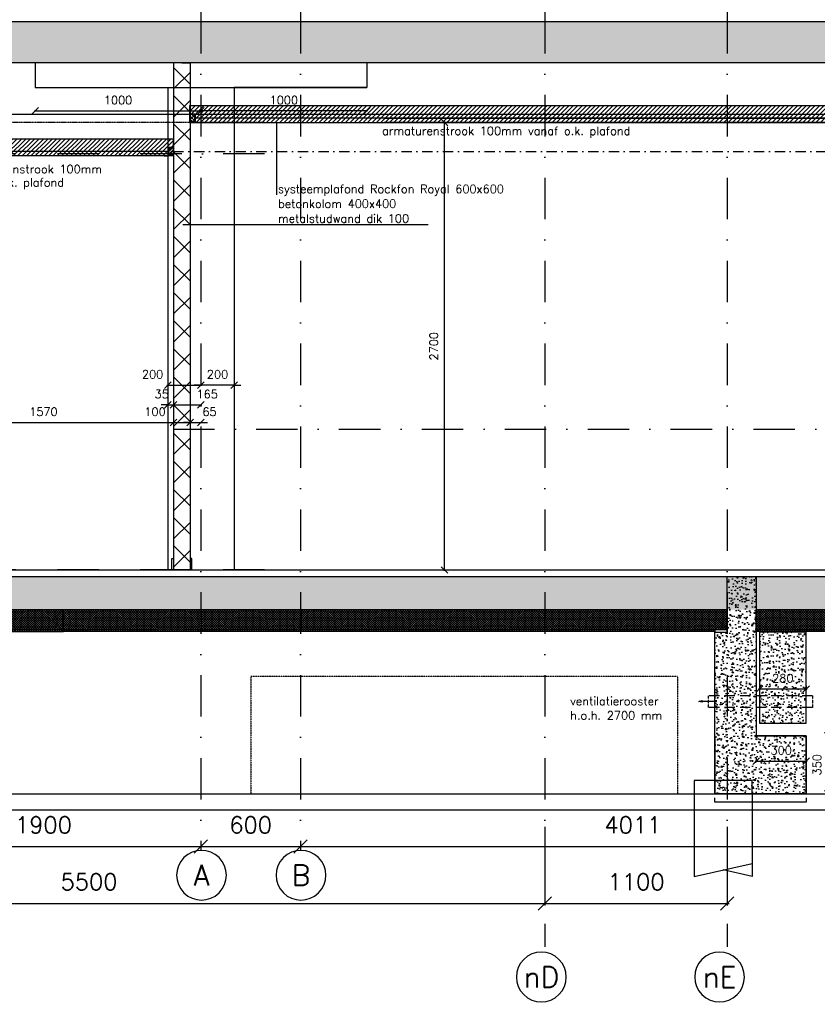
# Model space of a CAD drawing. Extents: x 0 to 297174, y -27731 to 163980.
# Tile 52 of 152: x 159471 to 164282, y 89826 to 95766. Entities that reach past the tile are written whole.
import ezdxf
from ezdxf.enums import TextEntityAlignment as Align

# ---------------------------------------------------------------- set-up
doc = ezdxf.new("R2010")
doc.units = 0
doc.header["$LTSCALE"] = 5
doc.header["$MEASUREMENT"] = 0
doc.header["$PDMODE"] = 3
doc.header["$PDSIZE"] = 0.1
for name, pattern in [('DASHDOT', [1, 0.5, -0.25, 0, -0.25]), ('DASHED', [0.75, 0.5, -0.25]), ('DD1', [2.66667, 1.66667, -0.5, 0, -0.5]), ('HIDDEN', [0.375, 0.25, -0.125]), ('HIDDEN2', [0.1875, 0.125, -0.0625])]:
    doc.linetypes.add(name, pattern=pattern)
doc.layers.get('0').update_dxf_attribs({"linetype": 'CONTINUOUS'})
doc.layers.get('DEFPOINTS').update_dxf_attribs({"linetype": 'CONTINUOUS'})
for name, color, linetype in [('A--01A1_ACEER', 1, 'CONTINUOUS'), ('A--A22--_F123-', 9, 'CONTINUOUS'), ('A--A23--_F--3-', 9, 'CONTINUOUS'), ('A--A25--_F--3-', 9, 'CONTINUOUS'), ('A--L$1-D1-ACEER', 1, 'CONTINUOUS'), ('A--L$7A3-_STRAMIEN', 3, 'CONTINUOUS'), ('A--L13D4_VLOEREN', 4, 'CONTINUOUS'), ('A--L16D4_FUNDERING', 4, 'CONTINUOUS'), ('A--L17--_F123-', 7, 'CONTINUOUS'), ('A--L21--_F-23-', 4, 'CONTINUOUS'), ('A--L21DC1_BUITENWAND', 1, 'HIDDEN'), ('A--L22--', 3, 'CONTINUOUS'), ('A--L22--_F--3-', 7, 'CONTINUOUS'), ('A--L22D2_BINNENWAND', 2, 'CONTINUOUS'), ('A--L23--', 7, 'CONTINUOUS'), ('A--L23--_F--3-', 7, 'CONTINUOUS'), ('A--L25--', 7, 'CONTINUOUS'), ('A--L25--_F-23-', 7, 'CONTINUOUS'), ('A--L28D1_KONSTRUKTIES', 1, 'CONTINUOUS'), ('A--L28DC1_KONSTRUKTIES', 1, 'HIDDEN2'), ('A--L31--', 2, 'CONTINUOUS'), ('A--L35-D2-_PLAFONDS', 2, 'CONTINUOUS'), ('A--L35-D4-_PLAFONDS', 4, 'CONTINUOUS'), ('A--L35D1_PLAFONDS', 1, 'CONTINUOUS'), ('A--M$1A-_F123-', 1, 'CONTINUOUS'), ('A--T$7A-_STRAMIEN', 2, 'CONTINUOUS'), ('A--T01A-25_TEKST', 2, 'CONTINUOUS'), ('STRAMIEN', 8, 'DD1'), ('X--LR---_CP', 7, 'CONTINUOUS')]:
    doc.layers.add(name, color=color, linetype=linetype)
doc.styles.add('ALFA-0_25', font='ROMANS')
doc.styles.add('HIEMSTRA', font='romans.shx')
doc.dimstyles.get("Standard").update_dxf_attribs({"dimscale": 50, "dimtxt": 2.5, "dimasz": 2, "dimexe": 0.3, "dimexo": 0.3, "dimgap": 2, "dimtad": 1, "dimdec": 0, "dimzin": 0, "dimdsep": 46, "dimtxsty": 'HIEMSTRA', "dimblk1": 'OBLIQUE', "dimblk2": 'OBLIQUE', "dimsah": 1, "dimcen": 0.09, "dimdle": 0.3, "dimclrd": 1, "dimclre": 1, "dimclrt": 2, "dimadec": 0, "dimazin": 0, "dimtfac": 1, "dimtdec": 4, "dimtix": 1, "dimtmove": 2, "dimatfit": 3, "dimldrblk": 'OBLIQUE', "dimfxl": 0, "dimtvp": 625, "dimtolj": 1, "dimtzin": 0, "dimarcsym": 0})

# ---------------------------------------------------------------- blocks, each defined once
blk = doc.blocks.new('*U1713')
at = {"layer": 'A--L23--_F--3-', "color": 2, "linetype": 'Continuous'}
blk.add_lwpolyline([(0, 0), (0, 20), (16422, 20), (16422, 0)], dxfattribs=at)
blk = doc.blocks.new('_OBLIQUE')
at = {"color": 0, "linetype": 'ByBlock'}
blk.add_line((-0.5, -0.5), (0.5, 0.5), dxfattribs=at)
blk = doc.blocks.new('*D91')
at = {"layer": 'A--M$1A-_F123-', "color": 1, "lineweight": -2, "ltscale": 10}
for p, q in [((157139.3, 90896.5), (157139.3, 90422.5)), ((162639.3, 90896.5), (162639.3, 90422.5)), ((157127.3, 90434.5), (162651.3, 90434.5))]:
    blk.add_line(p, q, dxfattribs=at)
at = {"layer": 'DEFPOINTS', "color": 0, "ltscale": 10}
for p in [(157139.3, 90908.5), (162639.3, 90908.5), (162639.3, 90434.5)]:
    blk.add_point(p, dxfattribs=at)
at = {"layer": 'A--M$1A-_F123-', "color": 1, "lineweight": -2, "ltscale": 10, "xscale": 80, "yscale": 80, "zscale": 80, "rotation": 180}
blk.add_blockref('_OBLIQUE', (157139.3, 90434.5), dxfattribs=at)
at = {"layer": 'A--M$1A-_F123-', "color": 1, "lineweight": -2, "ltscale": 10, "xscale": 80, "yscale": 80, "zscale": 80}
blk.add_blockref('_OBLIQUE', (162639.3, 90434.5), dxfattribs=at)
at = {"layer": 'A--M$1A-_F123-', "color": 3, "ltscale": 10, "insert": (159889.3, 90564.5), "char_height": 100, "attachment_point": 5, "style": 'HIEMSTRA'}
blk.add_mtext('\\A1;5500', dxfattribs=at)
blk = doc.blocks.new('Q020259-')
at = {"layer": 'A--A25--_F--3-'}
h = blk.add_hatch(dxfattribs=at)
h.set_pattern_fill('ALFALINE', color=256, scale=15, style=0, pattern_type=2)
h.set_pattern_definition([(45, (0, 0), (-10.6066, 10.6066), [])])
h.paths.add_polyline_path([(0, 0), (0, 46), (28, 46), (28, 0)])
at = {"layer": 'A--L25--_F-23-', "color": 2, "linetype": 'Continuous'}
blk.add_lwpolyline([(0, 0), (0, 46), (28, 46), (28, 0)], close=True, dxfattribs=at)
at = {"layer": 'X--LR---_CP'}
for p in [(0, 0), (0, 0), (28, 0)]:
    blk.add_point(p, dxfattribs=at)
blk = doc.blocks.new('*D183')
at = {"layer": 'A--M$1A-_F123-', "color": 1, "lineweight": -2}
blk.add_line((160358.3, 93561.5), (160570.3, 93561.5), dxfattribs=at)
at = {"layer": 'DEFPOINTS', "color": 0}
for p in [(160364.3, 93561.5), (160564.3, 93561.5), (160564.3, 93561.5)]:
    blk.add_point(p, dxfattribs=at)
at = {"layer": 'A--M$1A-_F123-', "color": 1, "lineweight": -2, "xscale": 40, "yscale": 40, "zscale": 40, "rotation": 180}
blk.add_blockref('_OBLIQUE', (160364.3, 93561.5), dxfattribs=at)
at = {"layer": 'A--M$1A-_F123-', "color": 1, "lineweight": -2, "xscale": 40, "yscale": 40, "zscale": 40}
blk.add_blockref('_OBLIQUE', (160564.3, 93561.5), dxfattribs=at)
at = {"layer": 'A--M$1A-_F123-', "color": 2, "insert": (160272.8, 93626.5), "char_height": 50, "attachment_point": 5, "style": 'HIEMSTRA'}
blk.add_mtext('\\A1;200', dxfattribs=at)
blk = doc.blocks.new('*D184')
at = {"layer": 'A--M$1A-_F123-', "color": 1, "lineweight": -2}
for p, q in [((160564.3, 93561.5), (160524.3, 93561.5)), ((160764.3, 93561.5), (160564.3, 93561.5)), ((160764.3, 93561.5), (160804.3, 93561.5))]:
    blk.add_line(p, q, dxfattribs=at)
at = {"layer": 'DEFPOINTS', "color": 0}
for p in [(160564.3, 93561.5), (160564.3, 93561.5), (160764.3, 93561.5)]:
    blk.add_point(p, dxfattribs=at)
at = {"layer": 'A--M$1A-_F123-', "color": 1, "lineweight": -2, "xscale": 40, "yscale": 40, "zscale": 40}
blk.add_blockref('_OBLIQUE', (160564.3, 93561.5), dxfattribs=at)
at = {"layer": 'A--M$1A-_F123-', "color": 1, "lineweight": -2, "xscale": 40, "yscale": 40, "zscale": 40, "rotation": 180}
blk.add_blockref('_OBLIQUE', (160764.3, 93561.5), dxfattribs=at)
at = {"layer": 'A--M$1A-_F123-', "color": 2, "insert": (160664.3, 93626.5), "char_height": 50, "attachment_point": 5, "style": 'HIEMSTRA'}
blk.add_mtext('\\A1;200', dxfattribs=at)
blk = doc.blocks.new('*D188')
at = {"layer": 'A--M$1A-_F123-', "color": 1, "lineweight": -2}
blk.add_line((159558.3, 95215.6), (160570.3, 95215.6), dxfattribs=at)
at = {"layer": 'DEFPOINTS', "color": 0}
for p in [(159564.3, 95215.6), (160564.3, 95215.6), (160564.3, 95215.6)]:
    blk.add_point(p, dxfattribs=at)
at = {"layer": 'A--M$1A-_F123-', "color": 1, "lineweight": -2, "xscale": 40, "yscale": 40, "zscale": 40, "rotation": 180}
blk.add_blockref('_OBLIQUE', (159564.3, 95215.6), dxfattribs=at)
at = {"layer": 'A--M$1A-_F123-', "color": 1, "lineweight": -2, "xscale": 40, "yscale": 40, "zscale": 40}
blk.add_blockref('_OBLIQUE', (160564.3, 95215.6), dxfattribs=at)
at = {"layer": 'A--M$1A-_F123-', "color": 2, "insert": (160064.3, 95280.6), "char_height": 50, "attachment_point": 5, "style": 'HIEMSTRA'}
blk.add_mtext('\\A1;1000', dxfattribs=at)
blk = doc.blocks.new('*D189')
at = {"layer": 'A--M$1A-_F123-', "color": 1, "lineweight": -2}
blk.add_line((161570.3, 95215.6), (160558.3, 95215.6), dxfattribs=at)
at = {"layer": 'DEFPOINTS', "color": 0}
for p in [(160564.3, 95215.6), (160564.3, 95215.6), (161564.3, 95215.6)]:
    blk.add_point(p, dxfattribs=at)
at = {"layer": 'A--M$1A-_F123-', "color": 1, "lineweight": -2, "xscale": 40, "yscale": 40, "zscale": 40, "rotation": 180}
blk.add_blockref('_OBLIQUE', (160564.3, 95215.6), dxfattribs=at)
at = {"layer": 'A--M$1A-_F123-', "color": 1, "lineweight": -2, "xscale": 40, "yscale": 40, "zscale": 40}
blk.add_blockref('_OBLIQUE', (161564.3, 95215.6), dxfattribs=at)
at = {"layer": 'A--M$1A-_F123-', "color": 2, "insert": (161064.3, 95280.6), "char_height": 50, "attachment_point": 5, "style": 'HIEMSTRA'}
blk.add_mtext('\\A1;1000', dxfattribs=at)
blk = doc.blocks.new('*D361')
at = {"layer": 'A--M$1A-_F123-', "color": 1, "lineweight": -2}
blk.add_line((158652.3, 90777.7), (160576.3, 90777.7), dxfattribs=at)
at = {"layer": 'DEFPOINTS', "color": 0}
for p in [(158664.3, 90777.7), (160564.3, 90777.7), (160564.3, 90777.7)]:
    blk.add_point(p, dxfattribs=at)
at = {"layer": 'A--M$1A-_F123-', "color": 1, "lineweight": -2, "xscale": 80, "yscale": 80, "zscale": 80, "rotation": 180}
blk.add_blockref('_OBLIQUE', (158664.3, 90777.7), dxfattribs=at)
at = {"layer": 'A--M$1A-_F123-', "color": 1, "lineweight": -2, "xscale": 80, "yscale": 80, "zscale": 80}
blk.add_blockref('_OBLIQUE', (160564.3, 90777.7), dxfattribs=at)
at = {"layer": 'A--M$1A-_F123-', "color": 3, "insert": (159614.3, 90907.7), "char_height": 100, "attachment_point": 5, "style": 'HIEMSTRA'}
blk.add_mtext('\\A1;1900', dxfattribs=at)
blk = doc.blocks.new('*D362')
at = {"layer": 'A--M$1A-_F123-', "color": 1, "lineweight": -2}
blk.add_line((160552.3, 90777.7), (161176.3, 90777.7), dxfattribs=at)
at = {"layer": 'DEFPOINTS', "color": 0}
for p in [(160564.3, 90777.7), (161164.3, 90777.7), (161164.3, 90777.7)]:
    blk.add_point(p, dxfattribs=at)
at = {"layer": 'A--M$1A-_F123-', "color": 1, "lineweight": -2, "xscale": 80, "yscale": 80, "zscale": 80, "rotation": 180}
blk.add_blockref('_OBLIQUE', (160564.3, 90777.7), dxfattribs=at)
at = {"layer": 'A--M$1A-_F123-', "color": 1, "lineweight": -2, "xscale": 80, "yscale": 80, "zscale": 80}
blk.add_blockref('_OBLIQUE', (161164.3, 90777.7), dxfattribs=at)
at = {"layer": 'A--M$1A-_F123-', "color": 3, "insert": (160864.3, 90907.7), "char_height": 100, "attachment_point": 5, "style": 'HIEMSTRA'}
blk.add_mtext('\\A1;600', dxfattribs=at)
blk = doc.blocks.new('*U1639')
at = {"layer": 'A--A22--_F123-', "linetype": 'Continuous'}
h = blk.add_hatch(dxfattribs=at)
h.set_pattern_fill('ALFAKRS', color=256, scale=120, style=0)
h.set_pattern_definition([(45, (-160449.26, -95505.9), (-84.85281, 84.85281), []), (135, (-160449.26, -95505.9), (-84.85281, -84.85281), [])])
h.paths.add_polyline_path([(0, 0), (50, 0), (50, -3060), (0, -3060), (-50, -3060), (-50, 0)])
at = {"layer": 'A--L22--_F--3-', "color": 3, "linetype": 'Continuous'}
for points in [[(0, 0), (-50, 0), (-50, -3060), (0, -3060)], [(0, 0), (50, 0), (50, -3060), (0, -3060)]]:
    blk.add_lwpolyline(points, dxfattribs=at)
blk = doc.blocks.new('*D372')
at = {"layer": 'A--M$1A-_F123-', "color": 1, "lineweight": -2}
for p, q in [((160364.3, 93441.8), (160324.3, 93441.8)), ((160364.3, 93443.8), (160364.3, 93435.8)), ((160364.3, 93441.8), (160399.3, 93441.8)), ((160399.3, 93443.8), (160399.3, 93435.8)), ((160399.3, 93441.8), (160439.3, 93441.8))]:
    blk.add_line(p, q, dxfattribs=at)
at = {"layer": 'DEFPOINTS', "color": 0}
for p in [(160364.3, 93449.8), (160399.3, 93449.8), (160399.3, 93441.8)]:
    blk.add_point(p, dxfattribs=at)
at = {"layer": 'A--M$1A-_F123-', "color": 1, "lineweight": -2, "xscale": 40, "yscale": 40, "zscale": 40}
blk.add_blockref('_OBLIQUE', (160364.3, 93441.8), dxfattribs=at)
at = {"layer": 'A--M$1A-_F123-', "color": 1, "lineweight": -2, "xscale": 40, "yscale": 40, "zscale": 40, "rotation": 180}
blk.add_blockref('_OBLIQUE', (160399.3, 93441.8), dxfattribs=at)
at = {"layer": 'A--M$1A-_F123-', "color": 2, "insert": (160327.6, 93506.8), "char_height": 50, "attachment_point": 5, "style": 'HIEMSTRA'}
blk.add_mtext('\\A1;35', dxfattribs=at)
blk = doc.blocks.new('*D373')
at = {"layer": 'A--M$1A-_F123-', "color": 1, "lineweight": -2}
blk.add_line((160393.3, 93441.8), (160570.3, 93441.8), dxfattribs=at)
at = {"layer": 'DEFPOINTS', "color": 0}
for p in [(160399.3, 93441.8), (160564.3, 93441.8), (160564.3, 93441.8)]:
    blk.add_point(p, dxfattribs=at)
at = {"layer": 'A--M$1A-_F123-', "color": 1, "lineweight": -2, "xscale": 40, "yscale": 40, "zscale": 40, "rotation": 180}
blk.add_blockref('_OBLIQUE', (160399.3, 93441.8), dxfattribs=at)
at = {"layer": 'A--M$1A-_F123-', "color": 1, "lineweight": -2, "xscale": 40, "yscale": 40, "zscale": 40}
blk.add_blockref('_OBLIQUE', (160564.3, 93441.8), dxfattribs=at)
at = {"layer": 'A--M$1A-_F123-', "color": 2, "insert": (160601.9, 93506.8), "char_height": 50, "attachment_point": 5, "style": 'HIEMSTRA'}
blk.add_mtext('\\A1;165', dxfattribs=at)
blk = doc.blocks.new('*D376')
at = {"layer": 'A--M$1A-_F123-', "color": 1, "lineweight": -2}
blk.add_line((158823.3, 93335.5), (160405.3, 93335.5), dxfattribs=at)
at = {"layer": 'DEFPOINTS', "color": 0}
for p in [(158829.3, 93335.5), (160399.3, 93335.5), (160399.3, 93335.5)]:
    blk.add_point(p, dxfattribs=at)
at = {"layer": 'A--M$1A-_F123-', "color": 1, "lineweight": -2, "xscale": 40, "yscale": 40, "zscale": 40, "rotation": 180}
blk.add_blockref('_OBLIQUE', (158829.3, 93335.5), dxfattribs=at)
at = {"layer": 'A--M$1A-_F123-', "color": 1, "lineweight": -2, "xscale": 40, "yscale": 40, "zscale": 40}
blk.add_blockref('_OBLIQUE', (160399.3, 93335.5), dxfattribs=at)
at = {"layer": 'A--M$1A-_F123-', "color": 2, "insert": (159614.3, 93400.5), "char_height": 50, "attachment_point": 5, "style": 'HIEMSTRA'}
blk.add_mtext('\\A1;1570', dxfattribs=at)
blk = doc.blocks.new('*D377')
at = {"layer": 'A--M$1A-_F123-', "color": 1, "lineweight": -2}
blk.add_line((160393.3, 93335.5), (160505.3, 93335.5), dxfattribs=at)
at = {"layer": 'DEFPOINTS', "color": 0}
for p in [(160399.3, 93335.5), (160499.3, 93335.5), (160499.3, 93335.5)]:
    blk.add_point(p, dxfattribs=at)
at = {"layer": 'A--M$1A-_F123-', "color": 1, "lineweight": -2, "xscale": 40, "yscale": 40, "zscale": 40, "rotation": 180}
blk.add_blockref('_OBLIQUE', (160399.3, 93335.5), dxfattribs=at)
at = {"layer": 'A--M$1A-_F123-', "color": 1, "lineweight": -2, "xscale": 40, "yscale": 40, "zscale": 40}
blk.add_blockref('_OBLIQUE', (160499.3, 93335.5), dxfattribs=at)
at = {"layer": 'A--M$1A-_F123-', "color": 2, "insert": (160287.5, 93400.5), "char_height": 50, "attachment_point": 5, "style": 'HIEMSTRA'}
blk.add_mtext('\\A1;100', dxfattribs=at)
blk = doc.blocks.new('*D378')
at = {"layer": 'A--M$1A-_F123-', "color": 1, "lineweight": -2}
for p, q in [((160499.3, 93335.5), (160459.3, 93335.5)), ((160499.3, 93335.5), (160564.3, 93335.5)), ((160564.3, 93335.5), (160604.3, 93335.5))]:
    blk.add_line(p, q, dxfattribs=at)
at = {"layer": 'DEFPOINTS', "color": 0}
for p in [(160499.3, 93335.5), (160564.3, 93335.5), (160564.3, 93335.5)]:
    blk.add_point(p, dxfattribs=at)
at = {"layer": 'A--M$1A-_F123-', "color": 1, "lineweight": -2, "xscale": 40, "yscale": 40, "zscale": 40}
blk.add_blockref('_OBLIQUE', (160499.3, 93335.5), dxfattribs=at)
at = {"layer": 'A--M$1A-_F123-', "color": 1, "lineweight": -2, "xscale": 40, "yscale": 40, "zscale": 40, "rotation": 180}
blk.add_blockref('_OBLIQUE', (160564.3, 93335.5), dxfattribs=at)
at = {"layer": 'A--M$1A-_F123-', "color": 2, "insert": (160616.2, 93400.5), "char_height": 50, "attachment_point": 5, "style": 'HIEMSTRA'}
blk.add_mtext('\\A1;65', dxfattribs=at)
blk = doc.blocks.new('*D382')
at = {"layer": 'A--M$1A-_F123-', "color": 1, "lineweight": -2}
for p, q in [((161460.4, 95145.9), (162039.8, 95145.9)), ((162033.8, 92439.9), (162033.8, 95151.9)), ((160881.1, 92445.9), (162039.8, 92445.9))]:
    blk.add_line(p, q, dxfattribs=at)
at = {"layer": 'DEFPOINTS', "color": 0}
for p in [(161454.4, 95145.9), (162033.8, 95145.9), (160875.1, 92445.9)]:
    blk.add_point(p, dxfattribs=at)
at = {"layer": 'A--M$1A-_F123-', "color": 1, "lineweight": -2, "xscale": 40, "yscale": 40, "zscale": 40}
for p, rotation in [((162033.8, 95145.9), 90), ((162033.8, 92445.9), 270)]:
    blk.add_blockref('_OBLIQUE', p, dxfattribs=dict(at, rotation=rotation))
at = {"layer": 'A--M$1A-_F123-', "color": 2, "insert": (161968.8, 93795.9), "char_height": 50, "attachment_point": 5, "rotation": 90, "style": 'HIEMSTRA'}
blk.add_mtext('\\A1;2700', dxfattribs=at)
blk = doc.blocks.new('*D463')
at = {"layer": 'A--M$1A-_F123-', "color": 1, "lineweight": -2, "ltscale": 10}
blk.add_line((161152.3, 90777.7), (165187.3, 90777.7), dxfattribs=at)
at = {"layer": 'DEFPOINTS', "color": 0, "ltscale": 10}
for p in [(161164.3, 90777.7), (165175.3, 90777.7), (165175.3, 90777.7)]:
    blk.add_point(p, dxfattribs=at)
at = {"layer": 'A--M$1A-_F123-', "color": 1, "lineweight": -2, "ltscale": 10, "xscale": 80, "yscale": 80, "zscale": 80, "rotation": 180}
blk.add_blockref('_OBLIQUE', (161164.3, 90777.7), dxfattribs=at)
at = {"layer": 'A--M$1A-_F123-', "color": 1, "lineweight": -2, "ltscale": 10, "xscale": 80, "yscale": 80, "zscale": 80}
blk.add_blockref('_OBLIQUE', (165175.3, 90777.7), dxfattribs=at)
at = {"layer": 'A--M$1A-_F123-', "color": 3, "ltscale": 10, "insert": (163169.8, 90907.7), "char_height": 100, "attachment_point": 5, "style": 'HIEMSTRA'}
blk.add_mtext('\\A1;4011', dxfattribs=at)
blk = doc.blocks.new('*D1085')
at = {"layer": 'A--M$1A-_F123-', "color": 1, "lineweight": -2, "ltscale": 10}
for p, q in [((162639.3, 90896.5), (162639.3, 90422.5)), ((163739.3, 90896.5), (163739.3, 90422.5)), ((162627.3, 90434.5), (163751.3, 90434.5))]:
    blk.add_line(p, q, dxfattribs=at)
at = {"layer": 'DEFPOINTS', "color": 0, "ltscale": 10}
for p in [(162639.3, 90908.5), (163739.3, 90908.5), (163739.3, 90434.5)]:
    blk.add_point(p, dxfattribs=at)
at = {"layer": 'A--M$1A-_F123-', "color": 1, "lineweight": -2, "ltscale": 10, "xscale": 80, "yscale": 80, "zscale": 80, "rotation": 180}
blk.add_blockref('_OBLIQUE', (162639.3, 90434.5), dxfattribs=at)
at = {"layer": 'A--M$1A-_F123-', "color": 1, "lineweight": -2, "ltscale": 10, "xscale": 80, "yscale": 80, "zscale": 80}
blk.add_blockref('_OBLIQUE', (163739.3, 90434.5), dxfattribs=at)
at = {"layer": 'A--M$1A-_F123-', "color": 3, "ltscale": 10, "insert": (163189.3, 90564.5), "char_height": 100, "attachment_point": 5, "style": 'HIEMSTRA'}
blk.add_mtext('\\A1;1100', dxfattribs=at)
blk = doc.blocks.new('Q010075-')
at = {"layer": 'A--L17--_F123-', "color": 1, "linetype": 'DASHED'}
blk.add_lwpolyline([(-175, 0), (-175, 80), (175, 80), (175, 0)], dxfattribs=at)
at = {"layer": 'A--L17--_F123-', "color": 1, "linetype": 'Continuous'}
for points in [[(175, 0), (175, -500), (-175, -420)], [(-175, 0), (-175, -500), (0, -460)]]:
    blk.add_lwpolyline(points, dxfattribs=at)
at = {"layer": 'X--LR---_CP'}
for p in [(-175, 0), (-175, 0), (175, 0)]:
    blk.add_point(p, dxfattribs=at)
blk = doc.blocks.new('*U1495')
at = {"layer": 'A--L23--_F--3-', "color": 2, "linetype": 'Continuous'}
blk.add_lwpolyline([(0, 0), (0, -25), (-550, -25), (-550, 0)], dxfattribs=at)
blk = doc.blocks.new('*D1088')
at = {"layer": 'A--M$1A-_F123-', "color": 1, "lineweight": -2, "ltscale": 10}
for p, q in [((163914.4, 91311.8), (163914.4, 91287.2)), ((164214.3, 91311.8), (164214.3, 91287.2)), ((163908.4, 91293.2), (164220.3, 91293.2))]:
    blk.add_line(p, q, dxfattribs=at)
at = {"layer": 'DEFPOINTS', "color": 0, "ltscale": 10}
for p in [(163914.4, 91317.8), (164214.3, 91317.8), (164214.3, 91293.2)]:
    blk.add_point(p, dxfattribs=at)
at = {"layer": 'A--M$1A-_F123-', "color": 1, "lineweight": -2, "ltscale": 10, "xscale": 40, "yscale": 40, "zscale": 40, "rotation": 180}
blk.add_blockref('_OBLIQUE', (163914.4, 91293.2), dxfattribs=at)
at = {"layer": 'A--M$1A-_F123-', "color": 1, "lineweight": -2, "ltscale": 10, "xscale": 40, "yscale": 40, "zscale": 40}
blk.add_blockref('_OBLIQUE', (164214.3, 91293.2), dxfattribs=at)
at = {"layer": 'A--M$1A-_F123-', "color": 2, "ltscale": 10, "insert": (164064.3, 91358.2), "char_height": 50, "attachment_point": 5, "style": 'HIEMSTRA'}
blk.add_mtext('\\A1;300', dxfattribs=at)
blk = doc.blocks.new('*D1089')
at = {"layer": 'A--M$1A-_F123-', "color": 1, "lineweight": -2, "ltscale": 10}
for p, q in [((164339.7, 91445.9), (164351.9, 91445.9)), ((164345.9, 91451.9), (164345.9, 91089.9)), ((164339.7, 91095.9), (164351.9, 91095.9))]:
    blk.add_line(p, q, dxfattribs=at)
at = {"layer": 'DEFPOINTS', "color": 0, "ltscale": 10}
for p in [(164333.7, 91445.9), (164333.7, 91095.9), (164345.9, 91095.9)]:
    blk.add_point(p, dxfattribs=at)
at = {"layer": 'A--M$1A-_F123-', "color": 1, "lineweight": -2, "ltscale": 10, "xscale": 40, "yscale": 40, "zscale": 40}
for p, rotation in [((164345.9, 91445.9), 90), ((164345.9, 91095.9), 270)]:
    blk.add_blockref('_OBLIQUE', p, dxfattribs=dict(at, rotation=rotation))
at = {"layer": 'A--M$1A-_F123-', "color": 2, "ltscale": 10, "insert": (164280.9, 91270.9), "char_height": 50, "attachment_point": 5, "rotation": 90, "style": 'HIEMSTRA'}
blk.add_mtext('\\A1;350', dxfattribs=at)
blk = doc.blocks.new('*D1087')
at = {"layer": 'A--M$1A-_F123-', "color": 1, "lineweight": -2, "ltscale": 10}
for p, q in [((163928.3, 91728), (164220.3, 91728)), ((163934.3, 91746.6), (163934.3, 91722)), ((164214.3, 91746.6), (164214.3, 91722))]:
    blk.add_line(p, q, dxfattribs=at)
at = {"layer": 'DEFPOINTS', "color": 0, "ltscale": 10}
for p in [(163934.3, 91752.6), (164214.3, 91752.6), (164214.3, 91728)]:
    blk.add_point(p, dxfattribs=at)
at = {"layer": 'A--M$1A-_F123-', "color": 1, "lineweight": -2, "ltscale": 10, "xscale": 40, "yscale": 40, "zscale": 40, "rotation": 180}
blk.add_blockref('_OBLIQUE', (163934.3, 91728), dxfattribs=at)
at = {"layer": 'A--M$1A-_F123-', "color": 1, "lineweight": -2, "ltscale": 10, "xscale": 40, "yscale": 40, "zscale": 40}
blk.add_blockref('_OBLIQUE', (164214.3, 91728), dxfattribs=at)
at = {"layer": 'A--M$1A-_F123-', "color": 2, "ltscale": 10, "insert": (164074.3, 91793), "char_height": 50, "attachment_point": 5, "style": 'HIEMSTRA'}
blk.add_mtext('\\A1;280', dxfattribs=at)

msp = doc.modelspace()

# ---------------------------------------------------------------- hatches: boundary and pattern name
at = {"layer": 'A--01A1_ACEER', "linetype": 'Continuous'}
h = msp.add_hatch(dxfattribs=at)
h.set_pattern_fill('ANSI31', color=256, scale=150, style=0)
h.paths.add_polyline_path([(160495.9, 95145.9), (168704.1, 95145.9), (168704.1, 95245.9), (160495.9, 95245.9)])
h = msp.add_hatch(dxfattribs=at)
h.set_pattern_fill('ANSI31', color=256, scale=150, style=0)
h.paths.add_polyline_path([(158829.3, 94945.9), (160399.3, 94945.9), (160399.3, 95045.9), (158829.3, 95045.9)])
at = {"layer": 'A--A23--_F--3-'}
h = msp.add_hatch(dxfattribs=at)
h.set_pattern_fill('ALFABET', color=256, scale=20, angle=1, style=0, pattern_type=2)
h.set_pattern_definition([(134, (235101.89, 0), (86.32078, 83.359), []), (129, (235101.89, 0), (-143.64922, -10.04493), [15, -165]), (184, (235101.9, 0), (30.37155, 149.9312), [12, -132]), (78.5486, (235089.92, -0.84), (-113.27778, 139.88618), [12.74804, -140.22842]), (132.8158, (235102.59, 40), (-213.99344, -29.37358), [22.5, -247.5]), (82.3644, (235084.76, 37.55), (-183.50393, 198.05632), [19.12206, -210.3426]), (187.8158, (235102.6, 40), (-183.50378, 198.05647), [18, -198]), (158, (235082.42, 30.34), (-120.76856, -78.42802), [15, -165]), (213, (235082.42, 30.34), (-46.12453, 145.8572), [12, -132]), (107.5486, (235072.36, 23.81), (-166.89315, 67.42906), [12.74804, -140.22842]), (141.5, (235101.893, 0), (-1.26964, 66.611074), [0, -130.4, 0, -134, 0, -132.5]), (171.5, (235101.89, 0), (-51.229207, 79.788568), [0, -76.4, 0, -127.4, 0, -50.5]), (211.5, (235146.486, -0.78), (-106.826954, -2.64699), [0, -50, 0, -156, 0, -207]), (221.5, (235166.48, -1.13), (-116.270055, 22.05355), [0, -65, 0, -103.6, 0, -147]), (221.5, (235166.48, -1.13), (-116.270055, 22.05355), [0, -65, 0, -103.6, 0, -147])])
h.paths.add_polyline_path([(169186.3, 95505.9), (152564.2, 95505.9), (152564.3, 95755.9), (169186.3, 95755.9)])
h = msp.add_hatch(dxfattribs=at)
h.set_pattern_fill('ALFABET', color=256, scale=40, angle=1, style=0, pattern_type=2)
h.set_pattern_definition([(46, (0, 0), (-172.64155, 166.718), []), (51, (0, 0), (287.29845, -20.08986), [30, -330]), (356, (0, 0), (-60.7431, 299.8624), [24, -264]), (101.4514, (23.94, -1.67), (226.55556, 279.77237), [25.49608, -280.45684]), (47.1842, (-1.4, 80), (427.9869, -58.74715), [45, -495]), (97.6356, (34.27, 75.1), (367.0079, 396.11265), [38.2441, -420.6852]), (352.1842, (-1.4, 80), (367.0076, 396.1129), [36, -396]), (22, (38.95, 60.7), (241.53712, -156.85604), [30, -330]), (327, (38.95, 60.7), (92.24906, 291.7144), [24, -264]), (72.4514, (59.07, 47.62), (333.7863, 134.8581), [25.49608, -280.45684]), (38.5, (0, 0), (2.53928, 133.22215), [0, -260.8, 0, -268, 0, -265]), (8.5, (0, 0), (102.45841, 159.57714), [0, -152.8, 0, -254.8, 0, -101]), (328.5, (-89.19, -1.56), (213.65391, -5.29398), [0, -100, 0, -312, 0, -414]), (318.5, (-129.18, -2.25), (232.54011, 44.1071), [0, -130, 0, -207.2, 0, -294]), (318.5, (-129.18, -2.25), (232.54011, 44.1071), [0, -130, 0, -207.2, 0, -294])])
edge = h.paths.add_edge_path()
edge.add_line((163739.3, 92205.9), (152739.3, 92205.9))
edge.add_line((152739.3, 92205.9), (152739.3, 92405.9))
edge.add_line((152739.3, 92405.9), (169186.1, 92405.9))
edge.add_line((169186.1, 92405.9), (169186.1, 92205.9))
edge.add_line((169186.1, 92205.9), (163914.4, 92205.9))
h = msp.add_hatch(dxfattribs=at)
h.set_pattern_fill('AR-CONC', color=256, scale=10, style=0)
h.set_pattern_definition([(130, (316478.53, 0), (-71.726018, -6.275213), [7.5, -82.5]), (185, (316478.53, 0), (13.875133, 75.219213), [6, -66]), (79.5486, (316472.55, -0.52), (-57.850938, 68.943954), [6.37402, -70.11421]), (133.8158, (316478.53, 20), (-106.724105, -16.5519), [11.25, -123.75]), (83.3644, (316469.64, 18.62), (-93.46627, 97.41179), [9.56103, -105.1713]), (188.8158, (316478.53, 20), (-93.466195, 97.41186), [9, -99]), (159, (316468.53, 15), (-59.690705, -40.26189), [7.5, -82.5]), (214, (316468.53, 15), (-24.331533, 72.515005), [6, -66]), (108.5486, (316463.556, 11.645), (-84.022263, 32.25305), [6.37402, -70.11421]), (142.5, (316478.53, 0), (-1.2159855, 33.2893854), [0, -65.2, 0, -67, 0, -66.25]), (172.5, (316478.53, 0), (-26.306954, 39.441171), [0, -38.2, 0, -63.7, 0, -25.25]), (212.5, (316500.83, 0), (-53.3822436, -2.255487), [0, -25, 0, -78, 0, -103.5]), (222.5, (316510.83, 0), (-58.318617, 10.010498), [0, -32.5, 0, -51.8, 0, -73.5])])
h.paths.add_polyline_path([(164214.3, 91095.9), (163664.3, 91095.9), (163664.3, 92070.9), (163739.3, 92070.9), (163739.3, 92405.9), (163914.4, 92405.9), (163914.4, 91450.9), (163914.4, 91445.9), (164214.3, 91445.9)])
h = msp.add_hatch(dxfattribs=at)
h.set_pattern_fill('ALFAKRS', color=256, scale=10, style=0, pattern_type=2)
h.set_pattern_definition([(135, (233151.893, 0), (7.0710678, 7.0710678), []), (45, (233151.893, 0), (7.0710678, -7.0710678), [])])
h.paths.add_polyline_path([(155914.3, 92073.9), (159736.1, 92073.9), (159736.1, 92205.9), (152739.3, 92205.9), (152739.3, 92085.9), (152814.3, 92085.9), (152814.3, 92073.9)])
h = msp.add_hatch(dxfattribs=at)
h.set_pattern_fill('ALFAKRS', color=256, scale=10, style=0, pattern_type=2)
h.set_pattern_definition([(45, (85776.637, 0), (-7.0710678, 7.0710678), []), (135, (85776.637, 0), (-7.0710678, -7.0710678), [])])
h.paths.add_polyline_path([(163664.3, 92073.9), (159736.1, 92073.9), (159736.1, 92205.9), (163739.3, 92205.9), (163739.3, 92085.9), (163664.3, 92085.9)])
h = msp.add_hatch(dxfattribs=at)
h.set_pattern_fill('ALFAKRS', color=256, scale=10, style=0, pattern_type=2)
h.set_pattern_definition([(45, (91048.669, 0), (-7.0710678, 7.0710678), []), (135, (91048.669, 0), (-7.0710678, -7.0710678), [])])
h.paths.add_polyline_path([(169111.1, 92073.9), (163914.4, 92073.9), (163914.4, 92205.9), (169186.1, 92205.9), (169186.1, 92085.9), (169111.1, 92085.9)])
h = msp.add_hatch(dxfattribs=at)
h.set_pattern_fill('AR-CONC', color=256, scale=10, style=0)
h.set_pattern_definition([(50, (0, 0), (71.726018, -6.275213), [7.5, -82.5]), (355, (0, 0), (-13.875133, 75.219213), [6, -66]), (100.4514, (5.98, -0.52), (57.850938, 68.943954), [6.37402, -70.11421]), (46.1842, (0, 20), (106.724105, -16.5519), [11.25, -123.75]), (96.6356, (8.89, 18.62), (93.46627, 97.411787), [9.56103, -105.1713]), (351.1842, (0, 20), (93.466195, 97.41186), [9, -99]), (21, (10, 15), (59.690705, -40.261889), [7.5, -82.5]), (326, (10, 15), (24.331533, 72.515005), [6, -66]), (71.4514, (14.974, 11.645), (84.022263, 32.25305), [6.37402, -70.11421]), (37.5, (0, 0), (1.2159855, 33.2893854), [0, -65.2, 0, -67, 0, -66.25]), (7.5, (0, 0), (26.306954, 39.441171), [0, -38.2, 0, -63.7, 0, -25.25]), (327.5, (-22.3, 0), (53.3822436, -2.255487), [0, -25, 0, -78, 0, -103.5]), (317.5, (-32.3, 0), (58.318617, 10.010498), [0, -32.5, 0, -51.8, 0, -73.5])])
h.paths.add_polyline_path([(163934.3, 91520.9), (164214.3, 91520.9), (164214.3, 92070.9), (163934.3, 92070.9)])

# ---------------------------------------------------------------- linework, layer by layer
at = {"layer": 'A--01A1_ACEER'}
msp.add_line((152279.3, 95195.9), (169685.6, 95195.9), dxfattribs=at)
at = {"layer": 'A--L$1-D1-ACEER'}
msp.add_line((163677.1, 91653.1), (163569.9, 91653.1), dxfattribs=at)
msp.add_line((163677.1, 91653.1), (163569.9, 91653.1), dxfattribs=at)
msp.add_lwpolyline([(163587.6, 91648.1), (163567.6, 91653.1), (163567.6, 91653.1), (163587.6, 91658.1)], close=True, dxfattribs=at)
msp.add_lwpolyline([(163587.6, 91648.1), (163567.6, 91653.1), (163567.6, 91653.1), (163587.6, 91658.1)], close=True, dxfattribs=at)
at = {"layer": 'A--L$7A3-_STRAMIEN', "linetype": 'Continuous', "extrusion": (0, 0, -1)}
for centre in [(160567.7, 90604.3), (161167.7, 90604.3), (162617.7, 89990.3), (163692.7, 89990.3)]:
    msp.add_ellipse(centre, major_axis=(-106.1, 106.1), ratio=1, dxfattribs=at)
at = {"layer": 'A--L13D4_VLOEREN'}
msp.add_line((163664.3, 92085.9), (163739.3, 92085.9), dxfattribs=at)
at = {"layer": 'A--L16D4_FUNDERING'}
for points in [[(164214.3, 91095.9), (163664.3, 91095.9), (163664.3, 92070.9), (163739.3, 92070.9), (163739.3, 92405.9), (163914.4, 92405.9), (163914.4, 91450.9), (163914.4, 91445.9), (164214.3, 91445.9)], [(163934.3, 91520.9), (164214.3, 91520.9), (164214.3, 92070.9), (163934.3, 92070.9)]]:
    msp.add_lwpolyline(points, close=True, dxfattribs=at)
for points in [[(163664.3, 91445.9), (163664.3, 91095.9), (164214.3, 91095.9)], [(164214.3, 91095.9), (164214.3, 91445.9), (163914.3, 91445.9)]]:
    msp.add_lwpolyline(points, dxfattribs=at)
at = {"layer": 'A--L21--_F-23-', "linetype": 'Continuous'}
msp.add_lwpolyline([(169186.3, 95505.9), (152564.2, 95505.9), (152564.3, 95755.9), (169186.3, 95755.9)], close=True, dxfattribs=at)
msp.add_lwpolyline([(163739.3, 92205.9), (152739.3, 92205.9), (152739.3, 92405.9), (169186.1, 92405.9), (169186.1, 92205.9), (163914.4, 92205.9)], dxfattribs=at)
at = {"layer": 'A--L21DC1_BUITENWAND', "ltscale": 50}
for p, q in [((164254.3, 91685.9), (163624.3, 91685.9)), ((164254.3, 91615.9), (163624.3, 91615.9))]:
    msp.add_line(p, q, dxfattribs=at)
at = {"layer": 'A--L21DC1_BUITENWAND'}
for p, q in [((163624.3, 91685.9), (163624.3, 91615.9)), ((163664.3, 91685.9), (163664.3, 91615.9)), ((164254.3, 91685.9), (164254.3, 91615.9))]:
    msp.add_line(p, q, dxfattribs=at)
at = {"layer": 'A--L22D2_BINNENWAND'}
for points in [[(160399.3, 92445.9), (160389.3, 92445.9), (160389.3, 92515.9), (160399.3, 92515.9)], [(160499.3, 92445.9), (160509.3, 92445.9), (160509.3, 92515.9), (160499.3, 92515.9)]]:
    msp.add_lwpolyline(points, close=True, dxfattribs=at)
at = {"layer": 'A--L23--'}
for points in [[(155914.3, 92073.9), (159736.1, 92073.9), (159736.1, 92205.9), (152739.3, 92205.9), (152739.3, 92085.9), (152814.3, 92085.9), (152814.3, 92073.9)], [(163664.3, 92073.9), (159736.1, 92073.9), (159736.1, 92205.9), (163739.3, 92205.9), (163739.3, 92085.9), (163664.3, 92085.9), (163664.3, 92073.9)], [(169111.1, 92073.9), (163914.4, 92073.9), (163914.4, 92205.9), (169186.1, 92205.9), (169186.1, 92085.9), (169111.1, 92085.9), (169111.1, 92073.9)]]:
    msp.add_lwpolyline(points, close=True, dxfattribs=at)
at = {"layer": 'A--L28D1_KONSTRUKTIES'}
msp.add_line((159564.3, 95355.9), (161564.3, 95355.9), dxfattribs=at)
for points in [[(159564.3, 95505.9), (159564.3, 95355.9), (160364.3, 95355.9), (160364.3, 92445.9)], [(161564.3, 95505.9), (161564.3, 95355.9), (160764.3, 95355.9), (160764.3, 92445.9)]]:
    msp.add_lwpolyline(points, dxfattribs=at)
at = {"layer": 'A--L28DC1_KONSTRUKTIES'}
for p, q in [((152814.3, 92085.9), (159734.1, 92085.9)), ((163664.3, 92085.9), (159734.1, 92085.9)), ((169111.1, 92085.9), (163912.4, 92085.9)), ((160864.3, 91805.9), (160864.3, 91095.9)), ((160864.3, 91805.9), (163439.3, 91805.9)), ((163439.3, 91805.9), (163439.3, 91095.9))]:
    msp.add_line(p, q, dxfattribs=at)
at = {"layer": 'A--L31--'}
msp.add_lwpolyline([(152814.3, 91095.9), (168936.3, 91095.9), (168936.3, 90995.9), (152814.3, 90995.9)], close=True, dxfattribs=at)
at = {"layer": 'A--L35-D2-_PLAFONDS'}
for points in [[(168704.1, 95170.9), (160531.5, 95170.9)], [(161670.3, 95170.9), (168704.1, 95170.9), (168704.1, 95145.9), (161670.3, 95145.9)], [(160531.5, 95145.9), (168704.1, 95145.9)], [(160364.3, 94970.9), (158857.3, 94970.9)], [(158861.5, 94945.9), (160364.3, 94945.9)]]:
    msp.add_lwpolyline(points, dxfattribs=at)
at = {"layer": 'A--L35-D4-_PLAFONDS'}
for p, q in [((160531.5, 95143.9), (160531.5, 95193.9)), ((160556.5, 95143.9), (160531.5, 95143.9)), ((160367, 94943.9), (160367, 94993.9)), ((160342, 94943.9), (160367, 94943.9))]:
    msp.add_line(p, q, dxfattribs=at)
at = {"layer": 'A--L35D1_PLAFONDS', "linetype": 'Continuous'}
for points in [[(160495.9, 95145.9), (168704.1, 95145.9), (168704.1, 95245.9), (160495.9, 95245.9)], [(158829.3, 94945.9), (160399.3, 94945.9), (160399.3, 95045.9), (158829.3, 95045.9)]]:
    msp.add_lwpolyline(points, close=True, dxfattribs=at)
at = {"layer": 'A--T01A-25_TEKST'}
for p, q in [((161019.2, 95145.9), (161019.2, 94708.4)), ((161934.9, 94527.9), (160455.5, 94527.9))]:
    msp.add_line(p, q, dxfattribs=at)
at = {"layer": 'STRAMIEN', "linetype": 'DASHDOT', "ltscale": 100}
for p, q in [((160564.3, 110315), (160564.3, 90754.3)), ((161164.3, 110315), (161164.3, 90754.3)), ((162639.3, 110315), (162639.3, 90172.2)), ((163739.3, 110315), (163739.3, 90172.2)), ((160948.3, 94957.5), (150148.7, 94957.5)), ((160396.8, 93295.9, 0), (171384.2, 93295.9, 0)), ((160948.3, 92445.9), (150148.7, 92445.9))]:
    msp.add_line(p, q, dxfattribs=at)
at = {"layer": 'STRAMIEN', "linetype": 'DASHDOT'}
msp.add_line((160948.3, 95145.9), (150148.7, 95145.9), dxfattribs=at)
at = {"layer": 'STRAMIEN', "linetype": 'DASHDOT', "ltscale": 25}
msp.add_line((160397.3, 94970.9), (171384.2, 94970.9, -0.1), dxfattribs=at)

# ---------------------------------------------------------------- block references
at = {"layer": 'A--L22--'}
msp.add_blockref('*U1639', (160449.3, 95505.9), dxfattribs=at)
at = {"layer": 'A--L23--'}
for name, p in [('*U1713', (152664.3, 92425.9)), ('*U1495', (164214.3, 91070.9))]:
    msp.add_blockref(name, p, dxfattribs=at)
at = {"layer": 'A--L25--', "xscale": -1}
msp.add_blockref('Q020259-', (160527.3, 95150.9), dxfattribs=at)
at = {"layer": 'A--L25--'}
msp.add_blockref('Q020259-', (160371.3, 94950.9), dxfattribs=at)
at = {"layer": 'A--L28DC1_KONSTRUKTIES', "xscale": -1}
msp.add_blockref('Q010075-', (163714.3, 91095.9), dxfattribs=at)

# ---------------------------------------------------------------- texts
at = {"layer": 'A--01A1_ACEER', "linetype": 'Continuous', "style": 'HIEMSTRA'}
for s, p in [('armaturenstrook 100mm vanaf o.k. plafond', (161657, 95070.1)), ('armaturenstrook 100mm ', (159121.4, 94839.5)), ('vanaf o.k. plafond', (159121.4, 94759.3))]:
    msp.add_text(s, height=50, dxfattribs=at).set_placement(p)
at = {"layer": 'A--T$7A-_STRAMIEN', "style": 'ALFA-0_25'}
for s, p in [('A', (160567.7, 90604.3)), ('B', (161167.7, 90604.3)), ('nD', (162617.7, 89990.3)), ('nE', (163692.7, 89990.3))]:
    msp.add_text(s, height=125, dxfattribs=at).set_placement(p, align=Align.MIDDLE_CENTER)
at = {"layer": 'A--T01A-25_TEKST', "style": 'HIEMSTRA'}
for s, p in [('systeemplafond Rockfon Royal 600x600', (161029.2, 94719.7)), ('betonkolom 400x400', (161029.2, 94630.5)), ('metalstudwand dik 100', (161029.2, 94541.2)), ('ventilatierooster', (162791.6, 91630.1)), ('h.o.h. 2700 mm', (162791.6, 91543.5))]:
    msp.add_text(s, height=50, dxfattribs=at).set_placement(p)

# ---------------------------------------------------------------- dimensions: what is measured, and where the dimension line sits
at = {"layer": 'A--M$1A-_F123-'}
for base, p1, p2, override, picture, middle in [((160564.3, 95215.6), (159564.3, 95215.6), (160564.3, 95215.6), {"dimscale": 20}, '*D188', (160064.3, 95280.6)), ((160564.3, 95215.6), (161564.3, 95215.6), (160564.3, 95215.6), {"dimscale": 20}, '*D189', (161064.3, 95280.6)), ((160564.3, 93561.5), (160764.3, 93561.5), (160564.3, 93561.5), {"dimscale": 20}, '*D184', (160664.3, 93626.5)), ((160399.3, 93335.5), (158829.3, 93335.5), (160399.3, 93335.5), {"dimscale": 20}, '*D376', (159614.3, 93400.5)), ((164214.3, 91728), (163934.3, 91752.6), (164214.3, 91752.6), {"dimscale": 20}, '*D1087', (164074.3, 91793)), ((164214.3, 91293.2), (163914.4, 91317.8), (164214.3, 91317.8), {"dimscale": 20}, '*D1088', (164064.3, 91358.2)), ((160564.3, 90777.7), (158664.3, 90777.7), (160564.3, 90777.7), {"dimscale": 40, "dimclrt": 3}, '*D361', (159614.3, 90907.7)), ((161164.3, 90777.7), (160564.3, 90777.7), (161164.3, 90777.7), {"dimscale": 40, "dimclrt": 3}, '*D362', (160864.3, 90907.7)), ((165175.3, 90777.7), (161164.3, 90777.7), (165175.3, 90777.7), {"dimscale": 40, "dimclrt": 3}, '*D463', (163169.8, 90907.7)), ((162639.3, 90434.5), (157139.3, 90908.5), (162639.3, 90908.5), {"dimscale": 40, "dimclrt": 3}, '*D91', (159889.3, 90564.5)), ((163739.3, 90434.5), (162639.3, 90908.5), (163739.3, 90908.5), {"dimscale": 40, "dimclrt": 3}, '*D1085', (163189.3, 90564.5))]:
    dim = msp.add_linear_dim(base=base, p1=p1, p2=p2, dimstyle='Standard', override=override, dxfattribs=at)
    dim.commit()
    dim.dimension.update_dxf_attribs({"geometry": picture, "text_midpoint": middle})
for base, p1, p2, angle, picture, middle in [((162033.8, 95145.9), (160875.1, 92445.9), (161454.4, 95145.9), 90, '*D382', (161968.8, 93795.9)), ((164345.9, 91095.9), (164333.7, 91445.9), (164333.7, 91095.9), 270, '*D1089', (164280.9, 91270.9))]:
    dim = msp.add_linear_dim(base=base, p1=p1, p2=p2, angle=angle, dimstyle='Standard', override={"dimscale": 20}, dxfattribs=at)
    dim.commit()
    dim.dimension.update_dxf_attribs({"geometry": picture, "text_midpoint": middle})
for base, p1, p2, picture, middle in [((160564.3, 93561.5), (160364.3, 93561.5), (160564.3, 93561.5), '*D183', (160272.8, 93626.5)), ((160399.3, 93441.8), (160364.3, 93449.8), (160399.3, 93449.8), '*D372', (160327.6, 93506.8)), ((160564.3, 93441.8), (160399.3, 93441.8), (160564.3, 93441.8), '*D373', (160601.9, 93506.8)), ((160499.3, 93335.5), (160399.3, 93335.5), (160499.3, 93335.5), '*D377', (160287.5, 93400.5)), ((160564.3, 93335.5), (160499.3, 93335.5), (160564.3, 93335.5), '*D378', (160616.2, 93400.5))]:
    dim = msp.add_linear_dim(base=base, p1=p1, p2=p2, dimstyle='Standard', override={"dimscale": 20}, dxfattribs=at)
    dim.commit()
    dim.dimension.update_dxf_attribs({"geometry": picture, "text_midpoint": middle, "dimtype": 160})

doc.saveas('drawing.dxf')
